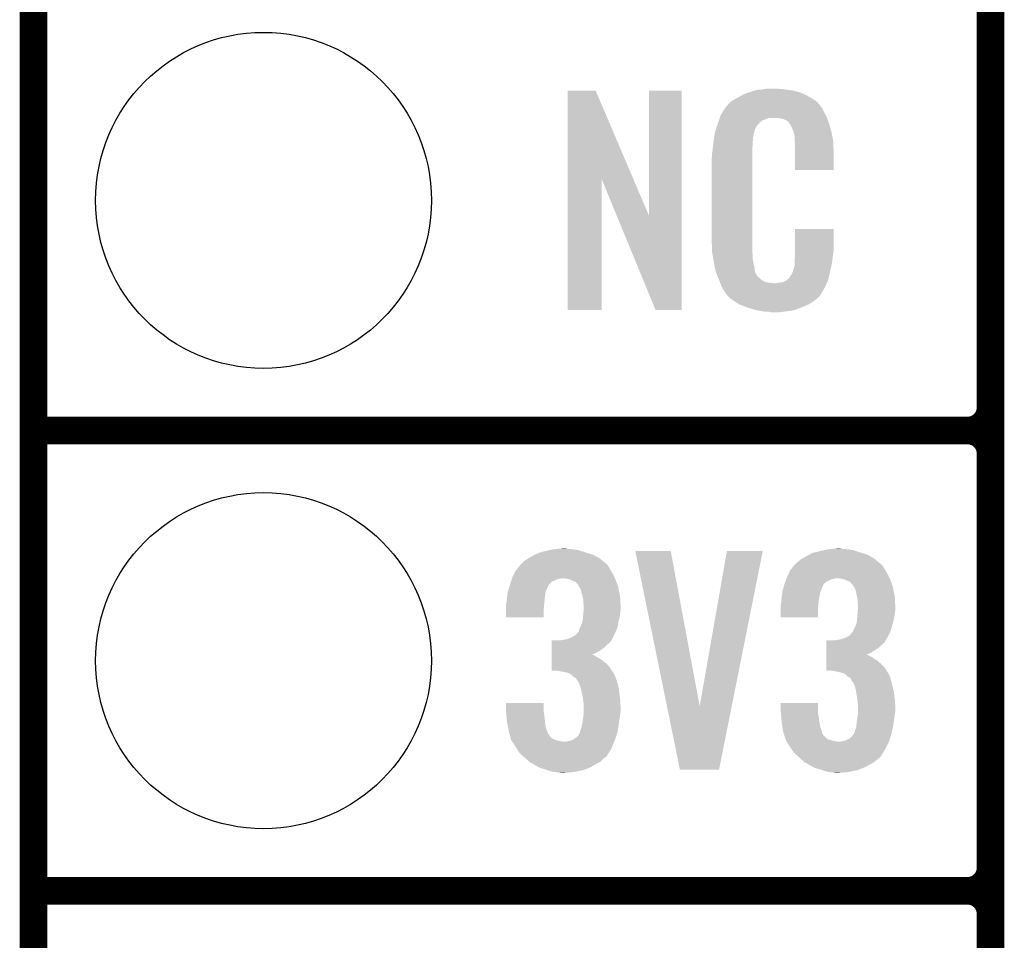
# Model space of a CAD drawing. Extents: x -0.05 to 0.95, y -0.15 to 1.54.
# Tile 2 of 33: x -0.05 to 0.16, y 0.04 to 0.24. Entities that reach past the tile are written whole.
import ezdxf

# ---------------------------------------------------------------- set-up
doc = ezdxf.new("R2010")
doc.units = 0
doc.layers.get('0').update_dxf_attribs({"linetype": 'CONTINUOUS'})
for name, color, linetype in [('PRESSURE_25_CLICK_V100A_GKO', 5, 'CONTINUOUS'), ('PRESSURE_25_CLICK_V100A_GTO', 14, 'CONTINUOUS'), ('PRESSURE_25_CLICK_V100A_GTS', 12, 'CONTINUOUS')]:
    doc.layers.add(name, color=color, linetype=linetype)

# ---------------------------------------------------------------- blocks, each defined once
blk = doc.blocks.new('ROUND_37')
blk.add_circle((0, 0), 0.0365)

msp = doc.modelspace()

# ---------------------------------------------------------------- linework, layer by layer
at = {"layer": 'PRESSURE_25_CLICK_V100A_GKO', "const_width": 0.006}
msp.add_lwpolyline([(-0.05, -0.15), (-0.05, 1.45)], dxfattribs=at)
at = {"layer": 'PRESSURE_25_CLICK_V100A_GTO', "const_width": 0.006}
for points in [[(0.158, -0.022), (0.158, 0.722)], [(0.158, 0.155), (0.158, 0.245)], [(-0.05, 0.15), (0.153, 0.15)], [(-0.05, 0.15), (0.153, 0.15)], [(0.158, 0.055), (0.158, 0.145)], [(-0.05, 0.05), (0.153, 0.05)], [(-0.05, 0.05), (0.153, 0.05)]]:
    msp.add_lwpolyline(points, dxfattribs=at)
for points in [[(0.153, 0.15, 0.414214), (0.158, 0.155)], [(0.158, 0.145, 0.414214), (0.153, 0.15)], [(0.158, 0.145, 0.414214), (0.153, 0.15)], [(0.153, 0.05, 0.414214), (0.158, 0.055)], [(0.158, 0.045, 0.414214), (0.153, 0.05)], [(0.158, 0.045, 0.414214), (0.153, 0.05)]]:
    msp.add_lwpolyline(points, format="xyb", dxfattribs=at)
at = {"layer": 'PRESSURE_25_CLICK_V100A_GTO'}
for points in [[(0.0661, 0.2046), (0.0661, 0.2238), (0.08039, 0.2046), (0.0722, 0.2238)], [(0.0661, 0.2238), (0.0661, 0.2238), (0.0722, 0.2238), (0.0661, 0.2238)], [(0.0838, 0.1966), (0.0838, 0.2238), (0.0909, 0.1966), (0.0909, 0.2238)], [(0.0838, 0.2238), (0.0838, 0.2238), (0.0909, 0.2238), (0.0838, 0.2238)], [(0.103, 0.2223), (0.10393, 0.2228), (0.11893, 0.2223), (0.1181, 0.2228)], [(0.10393, 0.2228), (0.1043, 0.223), (0.1181, 0.2228), (0.11764, 0.223)], [(0.1043, 0.223), (0.1053, 0.2234), (0.11764, 0.223), (0.11673, 0.2234)], [(0.1053, 0.2234), (0.1056, 0.2235), (0.11673, 0.2234), (0.1165, 0.2235)], [(0.1056, 0.2235), (0.1062, 0.2237), (0.1165, 0.2235), (0.1157, 0.2237)], [(0.1062, 0.2237), (0.10687, 0.2239), (0.1157, 0.2237), (0.1149, 0.2239)], [(0.10687, 0.2239), (0.1072, 0.224), (0.1149, 0.2239), (0.1141, 0.224)], [(0.1072, 0.224), (0.1084, 0.2241), (0.1141, 0.224), (0.1133, 0.2241)], [(0.1084, 0.2241), (0.109, 0.2242), (0.1133, 0.2241), (0.1127, 0.2242)], [(0.109, 0.2242), (0.1096, 0.2243), (0.1121, 0.2242), (0.1116, 0.2243)], [(0.1006, 0.2204), (0.10068, 0.2205), (0.1211, 0.2204), (0.121, 0.2205)], [(0.10068, 0.2205), (0.10084, 0.2207), (0.121, 0.2205), (0.1209, 0.2207)], [(0.10084, 0.2207), (0.101, 0.2209), (0.1209, 0.2207), (0.12073, 0.2209)], [(0.101, 0.2209), (0.10157, 0.2214), (0.12073, 0.2209), (0.1203, 0.2214)], [(0.10157, 0.2214), (0.1018, 0.2216), (0.1203, 0.2214), (0.12002, 0.2216)], [(0.1018, 0.2216), (0.10231, 0.2219), (0.12002, 0.2216), (0.1196, 0.2219)], [(0.10231, 0.2219), (0.103, 0.2223), (0.1196, 0.2219), (0.11893, 0.2223)], [(0.09922, 0.2181), (0.0994, 0.2186), (0.1224, 0.2181), (0.12213, 0.2186)], [(0.0994, 0.2186), (0.09979, 0.2192), (0.12213, 0.2186), (0.1218, 0.2192)], [(0.09979, 0.2192), (0.10037, 0.2201), (0.1218, 0.2192), (0.1214, 0.2201)], [(0.10037, 0.2201), (0.1005, 0.2203), (0.1214, 0.2201), (0.1212, 0.2203)], [(0.1005, 0.2203), (0.1006, 0.2204), (0.1212, 0.2203), (0.1211, 0.2204)], [(0.09832, 0.2154), (0.09861, 0.2163), (0.1068, 0.2154), (0.1073, 0.2163)], [(0.09861, 0.2163), (0.0987, 0.2166), (0.1073, 0.2163), (0.1076, 0.2166)], [(0.0987, 0.2166), (0.09895, 0.2173), (0.1076, 0.2166), (0.1083, 0.2173)], [(0.09895, 0.2173), (0.09915, 0.2179), (0.1083, 0.2173), (0.1098, 0.2179)], [(0.09915, 0.2179), (0.09922, 0.2181), (0.12247, 0.2179), (0.1224, 0.2181)], [(0.09915, 0.2179), (0.09915, 0.2179), (0.1098, 0.2179), (0.1117, 0.2179)], [(0.1124, 0.2178), (0.1117, 0.2179), (0.12251, 0.2178), (0.12247, 0.2179)], [(0.1129, 0.2177), (0.1124, 0.2178), (0.12254, 0.2177), (0.12251, 0.2178)], [(0.1139, 0.2172), (0.1129, 0.2177), (0.12272, 0.2172), (0.12254, 0.2177)], [(0.1141, 0.217), (0.1139, 0.2172), (0.12279, 0.217), (0.12272, 0.2172)], [(0.11431, 0.2167), (0.1141, 0.217), (0.1229, 0.2167), (0.12279, 0.217)], [(0.1146, 0.2163), (0.11431, 0.2167), (0.12302, 0.2163), (0.1229, 0.2167)], [(0.115, 0.2154), (0.1146, 0.2163), (0.12328, 0.2154), (0.12302, 0.2163)], [(0.09794, 0.2137), (0.09801, 0.2141), (0.1064, 0.2137), (0.1065, 0.2141)], [(0.09801, 0.2141), (0.09804, 0.2143), (0.1065, 0.2141), (0.1065, 0.2143)], [(0.09804, 0.2143), (0.0981, 0.2147), (0.1065, 0.2143), (0.10661, 0.2147)], [(0.0981, 0.2147), (0.09832, 0.2154), (0.10661, 0.2147), (0.1068, 0.2154)], [(0.11516, 0.215), (0.115, 0.2154), (0.1234, 0.215), (0.12328, 0.2154)], [(0.1152, 0.2149), (0.11516, 0.215), (0.12342, 0.2149), (0.1234, 0.215)], [(0.1153, 0.2147), (0.1152, 0.2149), (0.12346, 0.2147), (0.12342, 0.2149)], [(0.1153, 0.2146), (0.1153, 0.2147), (0.12348, 0.2146), (0.12346, 0.2147)], [(0.1154, 0.2141), (0.1153, 0.2146), (0.12358, 0.2141), (0.12348, 0.2146)], [(0.1154, 0.2134), (0.1154, 0.2141), (0.12372, 0.2134), (0.12358, 0.2141)], [(0.09761, 0.2111), (0.0977, 0.2119), (0.1062, 0.2111), (0.1063, 0.2119)], [(0.0977, 0.2119), (0.09779, 0.2127), (0.1063, 0.2119), (0.1063, 0.2127)], [(0.09779, 0.2127), (0.0978, 0.2128), (0.1063, 0.2127), (0.10632, 0.2128)], [(0.0978, 0.2128), (0.09786, 0.2132), (0.10632, 0.2128), (0.1064, 0.2132)], [(0.09786, 0.2132), (0.09794, 0.2137), (0.1064, 0.2132), (0.1064, 0.2137)], [(0.11543, 0.213), (0.1154, 0.2134), (0.1238, 0.213), (0.12372, 0.2134)], [(0.1155, 0.2121), (0.11543, 0.213), (0.12384, 0.2121), (0.1238, 0.213)], [(0.1155, 0.2106), (0.1155, 0.2121), (0.1239, 0.2106), (0.12384, 0.2121)], [(0.0975, 0.2103), (0.0976, 0.211), (0.1062, 0.2103), (0.1062, 0.211)], [(0.0975, 0.2096), (0.0975, 0.2103), (0.1062, 0.2096), (0.1062, 0.2103)], [(0.0976, 0.211), (0.09761, 0.2111), (0.1062, 0.211), (0.1062, 0.2111)], [(0.1155, 0.2066), (0.1155, 0.2106), (0.1239, 0.2066), (0.1239, 0.2106)], [(0.0974, 0.2091), (0.0975, 0.2096), (0.1062, 0.2091), (0.1062, 0.2096)], [(0.0974, 0.1914), (0.0974, 0.2091), (0.1062, 0.1914), (0.1062, 0.2091)], [(0.0661, 0.1762), (0.0661, 0.2046), (0.0735, 0.1762), (0.0735, 0.2046)], [(0.07679, 0.1966), (0.0735, 0.2046), (0.0838, 0.1966), (0.08039, 0.2046)], [(0.0852, 0.1762), (0.07679, 0.1966), (0.0909, 0.1762), (0.0909, 0.1966)], [(0.1155, 0.1889), (0.1155, 0.1938), (0.1239, 0.1889), (0.1239, 0.1938)], [(0.1155, 0.1938), (0.1155, 0.1938), (0.1239, 0.1938), (0.1155, 0.1938)], [(0.09749, 0.1889), (0.0974, 0.1914), (0.1062, 0.1889), (0.1062, 0.1914)], [(0.0975, 0.1887), (0.09749, 0.1889), (0.10623, 0.1887), (0.1062, 0.1889)], [(0.09759, 0.1882), (0.0975, 0.1887), (0.1063, 0.1882), (0.10623, 0.1887)], [(0.1155, 0.1883), (0.1155, 0.1889), (0.1238, 0.1883), (0.1239, 0.1889)], [(0.09774, 0.1873), (0.09759, 0.1882), (0.1063, 0.1873), (0.1063, 0.1882)], [(0.0979, 0.1864), (0.09774, 0.1873), (0.10649, 0.1864), (0.1063, 0.1873)], [(0.0981, 0.1854), (0.0979, 0.1864), (0.1067, 0.1854), (0.10649, 0.1864)], [(0.1154, 0.187), (0.11547, 0.1876), (0.12362, 0.187), (0.1237, 0.1876)], [(0.1154, 0.1861), (0.1154, 0.187), (0.1235, 0.1861), (0.12362, 0.187)], [(0.11547, 0.1876), (0.1155, 0.1878), (0.1237, 0.1876), (0.12373, 0.1878)], [(0.1155, 0.1878), (0.1155, 0.1883), (0.12373, 0.1878), (0.1238, 0.1883)], [(0.09828, 0.1845), (0.0981, 0.1854), (0.1068, 0.1845), (0.1067, 0.1854)], [(0.0983, 0.1844), (0.09828, 0.1845), (0.10685, 0.1844), (0.1068, 0.1845)], [(0.09859, 0.1837), (0.0983, 0.1844), (0.1072, 0.1837), (0.10685, 0.1844)], [(0.1145, 0.1835), (0.115, 0.1844), (0.1229, 0.1835), (0.1231, 0.1844)], [(0.115, 0.1844), (0.1153, 0.1854), (0.1231, 0.1844), (0.12334, 0.1854)], [(0.1153, 0.1855), (0.1154, 0.1857), (0.12336, 0.1855), (0.12341, 0.1857)], [(0.1153, 0.1854), (0.1153, 0.1855), (0.12334, 0.1854), (0.12336, 0.1855)], [(0.1154, 0.1857), (0.1154, 0.1861), (0.12341, 0.1857), (0.1235, 0.1861)], [(0.09863, 0.1836), (0.09859, 0.1837), (0.1073, 0.1836), (0.1072, 0.1837)], [(0.09871, 0.1834), (0.09863, 0.1836), (0.1074, 0.1834), (0.1073, 0.1836)], [(0.09879, 0.1832), (0.09871, 0.1834), (0.1077, 0.1832), (0.1074, 0.1834)], [(0.09892, 0.1829), (0.09879, 0.1832), (0.108, 0.1829), (0.1077, 0.1832)], [(0.099, 0.1827), (0.09892, 0.1829), (0.1083, 0.1827), (0.108, 0.1829)], [(0.09908, 0.1825), (0.099, 0.1827), (0.1086, 0.1825), (0.1083, 0.1827)], [(0.09919, 0.1822), (0.09908, 0.1825), (0.1092, 0.1822), (0.1086, 0.1825)], [(0.09927, 0.182), (0.09919, 0.1822), (0.111, 0.182), (0.1092, 0.1822)], [(0.0995, 0.1814), (0.09927, 0.182), (0.12214, 0.1814), (0.12242, 0.182)], [(0.1114, 0.182), (0.1117, 0.1821), (0.12242, 0.182), (0.12246, 0.1821)], [(0.1121, 0.1821), (0.1131, 0.1823), (0.12246, 0.1821), (0.12256, 0.1823)], [(0.1131, 0.1823), (0.1136, 0.1826), (0.12256, 0.1823), (0.1227, 0.1826)], [(0.1136, 0.1826), (0.114, 0.1829), (0.1227, 0.1826), (0.12277, 0.1829)], [(0.1141, 0.1831), (0.1145, 0.1835), (0.12281, 0.1831), (0.1229, 0.1835)], [(0.1141, 0.1829), (0.1141, 0.1831), (0.12277, 0.1829), (0.12281, 0.1831)], [(0.09978, 0.1809), (0.0995, 0.1814), (0.1219, 0.1809), (0.12214, 0.1814)], [(0.1, 0.1805), (0.09978, 0.1809), (0.12166, 0.1805), (0.1219, 0.1809)], [(0.1004, 0.1799), (0.1, 0.1805), (0.1213, 0.1799), (0.12166, 0.1805)], [(0.1005, 0.1798), (0.1004, 0.1799), (0.12124, 0.1798), (0.1213, 0.1799)], [(0.1005, 0.1797), (0.1005, 0.1798), (0.12118, 0.1797), (0.12124, 0.1798)], [(0.10076, 0.1794), (0.1005, 0.1797), (0.121, 0.1794), (0.12118, 0.1797)], [(0.10093, 0.1792), (0.10076, 0.1794), (0.1209, 0.1792), (0.121, 0.1794)], [(0.1011, 0.179), (0.10093, 0.1792), (0.12065, 0.179), (0.1209, 0.1792)], [(0.10133, 0.1788), (0.1011, 0.179), (0.1204, 0.1788), (0.12065, 0.179)], [(0.1018, 0.1784), (0.10133, 0.1788), (0.11993, 0.1784), (0.1204, 0.1788)], [(0.10212, 0.1782), (0.1018, 0.1784), (0.1197, 0.1782), (0.11993, 0.1784)], [(0.10324, 0.1775), (0.10212, 0.1782), (0.1187, 0.1775), (0.1197, 0.1782)], [(0.1034, 0.1774), (0.10324, 0.1775), (0.11847, 0.1774), (0.1187, 0.1775)], [(0.10469, 0.1769), (0.1034, 0.1774), (0.1173, 0.1769), (0.11847, 0.1774)], [(0.1052, 0.1767), (0.10469, 0.1769), (0.11679, 0.1767), (0.1173, 0.1769)], [(0.1069, 0.1762), (0.1052, 0.1767), (0.1155, 0.1762), (0.11679, 0.1767)], [(0.10797, 0.176), (0.1069, 0.1762), (0.1146, 0.176), (0.1155, 0.1762)], [(0.1085, 0.1759), (0.10797, 0.176), (0.1135, 0.1759), (0.1146, 0.176)], [(0.1092, 0.1758), (0.1085, 0.1759), (0.1129, 0.1758), (0.1135, 0.1759)], [(0.1103, 0.1757), (0.1098, 0.1758), (0.1123, 0.1757), (0.1129, 0.1758)], [(0.0621, 0.124), (0.063, 0.1242), (0.0685, 0.124), (0.0672, 0.1242)], [(0.063, 0.1242), (0.06405, 0.1243), (0.0672, 0.1242), (0.0661, 0.1243)], [(0.06405, 0.1243), (0.0651, 0.1244), (0.0661, 0.1243), (0.0657, 0.1244)], [(0.1218, 0.124), (0.1227, 0.1242), (0.1282, 0.124), (0.1269, 0.1242)], [(0.1227, 0.1242), (0.12375, 0.1243), (0.1269, 0.1242), (0.1258, 0.1243)], [(0.12375, 0.1243), (0.1248, 0.1244), (0.1258, 0.1243), (0.1253, 0.1244)], [(0.0566, 0.1216), (0.0573, 0.1221), (0.07381, 0.1216), (0.07322, 0.1221)], [(0.0573, 0.1221), (0.05748, 0.1222), (0.07322, 0.1221), (0.0731, 0.1222)], [(0.05748, 0.1222), (0.0584, 0.1227), (0.0731, 0.1222), (0.07216, 0.1227)], [(0.0584, 0.1227), (0.05896, 0.123), (0.07216, 0.1227), (0.0716, 0.123)], [(0.05896, 0.123), (0.0597, 0.1234), (0.0716, 0.123), (0.07032, 0.1234)], [(0.0597, 0.1234), (0.06007, 0.1235), (0.07032, 0.1234), (0.07, 0.1235)], [(0.06007, 0.1235), (0.0612, 0.1238), (0.07, 0.1235), (0.0691, 0.1238)], [(0.0612, 0.1238), (0.0621, 0.124), (0.0691, 0.1238), (0.0685, 0.124)], [(0.08768, 0.0901), (0.0808, 0.1238), (0.0948, 0.0901), (0.0885, 0.1238)], [(0.0808, 0.1238), (0.0808, 0.1238), (0.0885, 0.1238), (0.0808, 0.1238)], [(0.0948, 0.0901), (0.1007, 0.1238), (0.10176, 0.0901), (0.1085, 0.1238)], [(0.1007, 0.1238), (0.1007, 0.1238), (0.1085, 0.1238), (0.1007, 0.1238)], [(0.1163, 0.1216), (0.1169, 0.1221), (0.13341, 0.1216), (0.13282, 0.1221)], [(0.1169, 0.1221), (0.11708, 0.1222), (0.13282, 0.1221), (0.1327, 0.1222)], [(0.11708, 0.1222), (0.118, 0.1227), (0.1327, 0.1222), (0.13182, 0.1227)], [(0.118, 0.1227), (0.11856, 0.123), (0.13182, 0.1227), (0.1313, 0.123)], [(0.11856, 0.123), (0.1193, 0.1234), (0.1313, 0.123), (0.13002, 0.1234)], [(0.1193, 0.1234), (0.1197, 0.1235), (0.13002, 0.1234), (0.1297, 0.1235)], [(0.1197, 0.1235), (0.1209, 0.1238), (0.1297, 0.1235), (0.1288, 0.1238)], [(0.1209, 0.1238), (0.1218, 0.124), (0.1288, 0.1238), (0.1282, 0.124)], [(0.0549, 0.1197), (0.05566, 0.1206), (0.0754, 0.1197), (0.0749, 0.1206)], [(0.05566, 0.1206), (0.056, 0.121), (0.0749, 0.1206), (0.0746, 0.121)], [(0.056, 0.121), (0.0561, 0.1211), (0.0746, 0.121), (0.0744, 0.1211)], [(0.0561, 0.1211), (0.0566, 0.1216), (0.0744, 0.1211), (0.07381, 0.1216)], [(0.1145, 0.1197), (0.11526, 0.1206), (0.1351, 0.1197), (0.1346, 0.1206)], [(0.11526, 0.1206), (0.1156, 0.121), (0.1346, 0.1206), (0.1342, 0.121)], [(0.1156, 0.121), (0.1157, 0.1211), (0.1342, 0.121), (0.134, 0.1211)], [(0.1157, 0.1211), (0.1158, 0.1212), (0.134, 0.1211), (0.13388, 0.1212)], [(0.1158, 0.1212), (0.1163, 0.1216), (0.13388, 0.1212), (0.13341, 0.1216)], [(0.05394, 0.1177), (0.05401, 0.1179), (0.0638, 0.1177), (0.0648, 0.1179)], [(0.05401, 0.1179), (0.0541, 0.1182), (0.07637, 0.1179), (0.07623, 0.1182)], [(0.0541, 0.1182), (0.05437, 0.1187), (0.07623, 0.1182), (0.076, 0.1187)], [(0.05437, 0.1187), (0.0549, 0.1197), (0.076, 0.1187), (0.0754, 0.1197)], [(0.066, 0.1178), (0.0651, 0.1179), (0.07642, 0.1178), (0.07637, 0.1179)], [(0.0667, 0.1176), (0.066, 0.1178), (0.07651, 0.1176), (0.07642, 0.1178)], [(0.11361, 0.1177), (0.11365, 0.1178), (0.1235, 0.1177), (0.124, 0.1178)], [(0.11365, 0.1178), (0.11369, 0.1179), (0.124, 0.1178), (0.1244, 0.1179)], [(0.11369, 0.1179), (0.1138, 0.1182), (0.13607, 0.1179), (0.13593, 0.1182)], [(0.1138, 0.1182), (0.11403, 0.1187), (0.13593, 0.1182), (0.1357, 0.1187)], [(0.11403, 0.1187), (0.1145, 0.1197), (0.1357, 0.1187), (0.1351, 0.1197)], [(0.1256, 0.1178), (0.1248, 0.1179), (0.13612, 0.1178), (0.13607, 0.1179)], [(0.1264, 0.1176), (0.1256, 0.1178), (0.13621, 0.1176), (0.13612, 0.1178)], [(0.0531, 0.1151), (0.05337, 0.1159), (0.06138, 0.1151), (0.0617, 0.1159)], [(0.05337, 0.1159), (0.0534, 0.116), (0.0617, 0.1159), (0.0618, 0.116)], [(0.0534, 0.116), (0.05343, 0.1161), (0.0618, 0.116), (0.0618, 0.1161)], [(0.05343, 0.1161), (0.0536, 0.1166), (0.0618, 0.1161), (0.06213, 0.1166)], [(0.0536, 0.1166), (0.05363, 0.1167), (0.06213, 0.1166), (0.0622, 0.1167)], [(0.05363, 0.1167), (0.05379, 0.1172), (0.0622, 0.1167), (0.0627, 0.1172)], [(0.05379, 0.1172), (0.05385, 0.1174), (0.0627, 0.1172), (0.0633, 0.1174)], [(0.05385, 0.1174), (0.05394, 0.1177), (0.0633, 0.1174), (0.0638, 0.1177)], [(0.0671, 0.1174), (0.0667, 0.1176), (0.0766, 0.1174), (0.07651, 0.1176)], [(0.0673, 0.1173), (0.0671, 0.1174), (0.07663, 0.1173), (0.0766, 0.1174)], [(0.0678, 0.1171), (0.0673, 0.1173), (0.0767, 0.1171), (0.07663, 0.1173)], [(0.0684, 0.1165), (0.0678, 0.1171), (0.0769, 0.1165), (0.0767, 0.1171)], [(0.0685, 0.1163), (0.0684, 0.1165), (0.07697, 0.1163), (0.0769, 0.1165)], [(0.0685, 0.1162), (0.0685, 0.1163), (0.077, 0.1162), (0.07697, 0.1163)], [(0.0687, 0.1159), (0.0685, 0.1162), (0.0771, 0.1159), (0.077, 0.1162)], [(0.0689, 0.1156), (0.0687, 0.1159), (0.07716, 0.1156), (0.0771, 0.1159)], [(0.0691, 0.1148), (0.0689, 0.1156), (0.07732, 0.1148), (0.07716, 0.1156)], [(0.1128, 0.1151), (0.11301, 0.1159), (0.12108, 0.1151), (0.1214, 0.1159)], [(0.11301, 0.1159), (0.11304, 0.116), (0.1214, 0.1159), (0.1215, 0.116)], [(0.11304, 0.116), (0.11307, 0.1161), (0.1215, 0.116), (0.1215, 0.1161)], [(0.11307, 0.1161), (0.1132, 0.1166), (0.1215, 0.1161), (0.12175, 0.1166)], [(0.1132, 0.1166), (0.11324, 0.1167), (0.12175, 0.1166), (0.1218, 0.1167)], [(0.11324, 0.1167), (0.11342, 0.1172), (0.1218, 0.1167), (0.1224, 0.1172)], [(0.11342, 0.1172), (0.1135, 0.1174), (0.1224, 0.1172), (0.1229, 0.1174)], [(0.1135, 0.1174), (0.11361, 0.1177), (0.1229, 0.1174), (0.1235, 0.1177)], [(0.1268, 0.1174), (0.1264, 0.1176), (0.1363, 0.1174), (0.13621, 0.1176)], [(0.127, 0.1173), (0.1268, 0.1174), (0.13633, 0.1173), (0.1363, 0.1174)], [(0.1275, 0.1171), (0.127, 0.1173), (0.1364, 0.1171), (0.13633, 0.1173)], [(0.1277, 0.1168), (0.1275, 0.1171), (0.1365, 0.1168), (0.1364, 0.1171)], [(0.1282, 0.1163), (0.1277, 0.1168), (0.13667, 0.1163), (0.1365, 0.1168)], [(0.1282, 0.1162), (0.1282, 0.1163), (0.1367, 0.1162), (0.13667, 0.1163)], [(0.1284, 0.1159), (0.1282, 0.1162), (0.1368, 0.1159), (0.1367, 0.1162)], [(0.1286, 0.1156), (0.1284, 0.1159), (0.13686, 0.1156), (0.1368, 0.1159)], [(0.1288, 0.1148), (0.1286, 0.1156), (0.13702, 0.1148), (0.13686, 0.1156)], [(0.05287, 0.1134), (0.0529, 0.1137), (0.0611, 0.1134), (0.06114, 0.1137)], [(0.0529, 0.1137), (0.05297, 0.1142), (0.06114, 0.1137), (0.0612, 0.1142)], [(0.05297, 0.1142), (0.05307, 0.1149), (0.0612, 0.1142), (0.0613, 0.1149)], [(0.05307, 0.1149), (0.0531, 0.1151), (0.0613, 0.1149), (0.06138, 0.1151)], [(0.06934, 0.1139), (0.0691, 0.1148), (0.0775, 0.1139), (0.07732, 0.1148)], [(0.0695, 0.1133), (0.06934, 0.1139), (0.07753, 0.1133), (0.0775, 0.1139)], [(0.11257, 0.1134), (0.1126, 0.1137), (0.1207, 0.1134), (0.12077, 0.1137)], [(0.1126, 0.1137), (0.11267, 0.1142), (0.12077, 0.1137), (0.1209, 0.1142)], [(0.11267, 0.1142), (0.11277, 0.1149), (0.1209, 0.1142), (0.121, 0.1149)], [(0.11277, 0.1149), (0.1128, 0.1151), (0.121, 0.1149), (0.12108, 0.1151)], [(0.12898, 0.1139), (0.1288, 0.1148), (0.1372, 0.1139), (0.13702, 0.1148)], [(0.1291, 0.1133), (0.12898, 0.1139), (0.13723, 0.1133), (0.1372, 0.1139)], [(0.0527, 0.1122), (0.05273, 0.1123), (0.06099, 0.1122), (0.061, 0.1123)], [(0.0527, 0.1111), (0.0527, 0.1122), (0.0609, 0.1111), (0.06099, 0.1122)], [(0.05273, 0.1123), (0.0528, 0.1126), (0.061, 0.1123), (0.06103, 0.1126)], [(0.0528, 0.1126), (0.05287, 0.1134), (0.06103, 0.1126), (0.0611, 0.1134)], [(0.0695, 0.1126), (0.0695, 0.1133), (0.07756, 0.1126), (0.07753, 0.1133)], [(0.0696, 0.1121), (0.0695, 0.1126), (0.07759, 0.1121), (0.07756, 0.1126)], [(0.06957, 0.1111), (0.0696, 0.1115), (0.0776, 0.1111), (0.0776, 0.1115)], [(0.0696, 0.1118), (0.0696, 0.1121), (0.0776, 0.1118), (0.07759, 0.1121)], [(0.0696, 0.1115), (0.0696, 0.1118), (0.0776, 0.1115), (0.0776, 0.1118)], [(0.1124, 0.1122), (0.11242, 0.1123), (0.12059, 0.1122), (0.1206, 0.1123)], [(0.1124, 0.1111), (0.1124, 0.1122), (0.1205, 0.1111), (0.12059, 0.1122)], [(0.11242, 0.1123), (0.1125, 0.1126), (0.1206, 0.1123), (0.12063, 0.1126)], [(0.1125, 0.1126), (0.11257, 0.1134), (0.12063, 0.1126), (0.1207, 0.1134)], [(0.1291, 0.1126), (0.1291, 0.1133), (0.13726, 0.1126), (0.13723, 0.1133)], [(0.1292, 0.1121), (0.1291, 0.1126), (0.13729, 0.1121), (0.13726, 0.1126)], [(0.12917, 0.1111), (0.1292, 0.1115), (0.1373, 0.1111), (0.1373, 0.1115)], [(0.1292, 0.1118), (0.1292, 0.1121), (0.1373, 0.1118), (0.13729, 0.1121)], [(0.1292, 0.1115), (0.1292, 0.1118), (0.1373, 0.1115), (0.1373, 0.1118)], [(0.0527, 0.1094), (0.0527, 0.1111), (0.0609, 0.1094), (0.0609, 0.1111)], [(0.0694, 0.1091), (0.06943, 0.1094), (0.07732, 0.1091), (0.0774, 0.1094)], [(0.06943, 0.1094), (0.0695, 0.1102), (0.0774, 0.1094), (0.07749, 0.1102)], [(0.0695, 0.1102), (0.06951, 0.1103), (0.07749, 0.1102), (0.0775, 0.1103)], [(0.06951, 0.1103), (0.06957, 0.1111), (0.0775, 0.1103), (0.0776, 0.1111)], [(0.1124, 0.1094), (0.1124, 0.1111), (0.1205, 0.1094), (0.1205, 0.1111)], [(0.129, 0.1091), (0.12903, 0.1094), (0.13702, 0.1091), (0.1371, 0.1094)], [(0.12903, 0.1094), (0.1291, 0.1102), (0.1371, 0.1094), (0.13719, 0.1102)], [(0.1291, 0.1102), (0.12911, 0.1103), (0.13719, 0.1102), (0.1372, 0.1103)], [(0.12911, 0.1103), (0.12917, 0.1111), (0.1372, 0.1103), (0.1373, 0.1111)], [(0.0686, 0.1068), (0.06875, 0.1071), (0.07676, 0.1068), (0.0769, 0.1071)], [(0.06875, 0.1071), (0.0689, 0.1074), (0.0769, 0.1071), (0.07695, 0.1074)], [(0.0689, 0.1074), (0.0692, 0.1081), (0.07695, 0.1074), (0.07707, 0.1081)], [(0.0692, 0.1081), (0.06924, 0.1083), (0.07707, 0.1081), (0.0771, 0.1083)], [(0.06924, 0.1083), (0.0694, 0.1091), (0.0771, 0.1083), (0.07732, 0.1091)], [(0.1283, 0.1068), (0.12845, 0.1071), (0.13639, 0.1068), (0.1365, 0.1071)], [(0.12845, 0.1071), (0.1286, 0.1074), (0.1365, 0.1071), (0.13657, 0.1074)], [(0.1286, 0.1074), (0.1289, 0.1081), (0.13657, 0.1074), (0.13675, 0.1081)], [(0.1289, 0.1081), (0.12892, 0.1083), (0.13675, 0.1081), (0.1368, 0.1083)], [(0.12892, 0.1083), (0.129, 0.1091), (0.1368, 0.1083), (0.13702, 0.1091)], [(0.0663, 0.1048), (0.06657, 0.1049), (0.0758, 0.1048), (0.0759, 0.1049)], [(0.06657, 0.1049), (0.0671, 0.1051), (0.0759, 0.1049), (0.07599, 0.1051)], [(0.0671, 0.1051), (0.0677, 0.1055), (0.07599, 0.1051), (0.07617, 0.1055)], [(0.0677, 0.1055), (0.0685, 0.1063), (0.07617, 0.1055), (0.07654, 0.1063)], [(0.0685, 0.1063), (0.0686, 0.1068), (0.07654, 0.1063), (0.07676, 0.1068)], [(0.126, 0.1048), (0.12623, 0.1049), (0.1354, 0.1048), (0.1355, 0.1049)], [(0.12623, 0.1049), (0.1267, 0.1051), (0.1355, 0.1049), (0.13561, 0.1051)], [(0.1267, 0.1051), (0.1274, 0.1055), (0.13561, 0.1051), (0.13583, 0.1055)], [(0.1274, 0.1055), (0.12782, 0.106), (0.13583, 0.1055), (0.1361, 0.106)], [(0.12782, 0.106), (0.1279, 0.1061), (0.1361, 0.106), (0.13614, 0.1061)], [(0.1279, 0.1061), (0.1281, 0.1063), (0.13614, 0.1061), (0.13621, 0.1063)], [(0.1281, 0.1063), (0.1283, 0.1068), (0.13621, 0.1063), (0.13639, 0.1068)], [(0.0626, 0.1039), (0.0626, 0.1044), (0.0752, 0.1039), (0.0756, 0.1044)], [(0.0626, 0.1034), (0.0626, 0.1039), (0.0746, 0.1034), (0.0752, 0.1039)], [(0.0626, 0.1028), (0.0626, 0.1034), (0.074, 0.1028), (0.0746, 0.1034)], [(0.0626, 0.1023), (0.0626, 0.1028), (0.0733, 0.1023), (0.074, 0.1028)], [(0.0644, 0.1044), (0.0649, 0.1045), (0.0756, 0.1044), (0.07565, 0.1045)], [(0.0649, 0.1045), (0.0656, 0.1046), (0.07565, 0.1045), (0.0757, 0.1046)], [(0.0656, 0.1046), (0.0663, 0.1048), (0.0757, 0.1046), (0.0758, 0.1048)], [(0.1223, 0.1039), (0.1223, 0.1044), (0.1349, 0.1039), (0.1352, 0.1044)], [(0.1223, 0.1034), (0.1223, 0.1039), (0.1343, 0.1034), (0.1349, 0.1039)], [(0.1223, 0.1028), (0.1223, 0.1034), (0.1337, 0.1028), (0.1343, 0.1034)], [(0.1223, 0.1023), (0.1223, 0.1028), (0.1329, 0.1023), (0.1337, 0.1028)], [(0.124, 0.1044), (0.1252, 0.1046), (0.1352, 0.1044), (0.1353, 0.1046)], [(0.1252, 0.1046), (0.126, 0.1048), (0.1353, 0.1046), (0.1354, 0.1048)], [(0.0626, 0.1017), (0.0626, 0.1023), (0.0723, 0.1017), (0.0733, 0.1023)], [(0.0626, 0.1013), (0.0626, 0.1017), (0.0713, 0.1013), (0.0723, 0.1017)], [(0.0626, 0.1012), (0.0626, 0.1013), (0.0718, 0.1012), (0.0714, 0.1013)], [(0.0626, 0.1009), (0.0626, 0.1012), (0.0723, 0.1009), (0.0718, 0.1012)], [(0.0626, 0.1005), (0.0626, 0.1009), (0.073, 0.1005), (0.0723, 0.1009)], [(0.1223, 0.1017), (0.1223, 0.1023), (0.132, 0.1017), (0.1329, 0.1023)], [(0.1223, 0.1013), (0.1223, 0.1017), (0.131, 0.1013), (0.132, 0.1017)], [(0.1223, 0.1012), (0.1223, 0.1013), (0.1314, 0.1012), (0.1311, 0.1013)], [(0.1223, 0.1013), (0.1223, 0.1013), (0.1311, 0.1013), (0.131, 0.1013)], [(0.1223, 0.1009), (0.1223, 0.1012), (0.132, 0.1009), (0.1314, 0.1012)], [(0.1223, 0.1005), (0.1223, 0.1009), (0.1326, 0.1005), (0.132, 0.1009)], [(0.0626, 0.1), (0.0626, 0.1005), (0.0737, 0.1), (0.073, 0.1005)], [(0.0626, 0.0993), (0.0626, 0.1), (0.0746, 0.0993), (0.0737, 0.1)], [(0.0626, 0.0985), (0.0626, 0.0993), (0.0753, 0.0985), (0.0746, 0.0993)], [(0.0626, 0.0978), (0.0626, 0.0985), (0.07572, 0.0978), (0.0753, 0.0985)], [(0.1223, 0.1), (0.1223, 0.1005), (0.1334, 0.1), (0.1326, 0.1005)], [(0.1223, 0.0993), (0.1223, 0.1), (0.1342, 0.0993), (0.1334, 0.1)], [(0.1223, 0.0985), (0.1223, 0.0993), (0.135, 0.0985), (0.1342, 0.0993)], [(0.1223, 0.0978), (0.1223, 0.0985), (0.13542, 0.0978), (0.135, 0.0985)], [(0.0655, 0.0975), (0.064, 0.0978), (0.0759, 0.0975), (0.07572, 0.0978)], [(0.066, 0.0974), (0.0655, 0.0975), (0.07605, 0.0974), (0.076, 0.0975)], [(0.0655, 0.0975), (0.0655, 0.0975), (0.076, 0.0975), (0.0759, 0.0975)], [(0.0667, 0.0971), (0.066, 0.0974), (0.0762, 0.0971), (0.07605, 0.0974)], [(0.0672, 0.0966), (0.0667, 0.0971), (0.07641, 0.0966), (0.0762, 0.0971)], [(0.06753, 0.0964), (0.0672, 0.0966), (0.0765, 0.0964), (0.07641, 0.0966)], [(0.0677, 0.0963), (0.06753, 0.0964), (0.07654, 0.0963), (0.0765, 0.0964)], [(0.068, 0.096), (0.0677, 0.0963), (0.07665, 0.096), (0.07654, 0.0963)], [(0.1247, 0.0976), (0.1237, 0.0978), (0.13554, 0.0976), (0.13542, 0.0978)], [(0.12515, 0.0975), (0.1247, 0.0976), (0.1356, 0.0975), (0.13554, 0.0976)], [(0.1256, 0.0974), (0.12515, 0.0975), (0.13575, 0.0974), (0.1357, 0.0975)], [(0.12515, 0.0975), (0.12515, 0.0975), (0.1357, 0.0975), (0.1356, 0.0975)], [(0.1264, 0.0971), (0.1256, 0.0974), (0.1359, 0.0971), (0.13575, 0.0974)], [(0.1269, 0.0966), (0.1264, 0.0971), (0.13611, 0.0966), (0.1359, 0.0971)], [(0.12723, 0.0964), (0.1269, 0.0966), (0.1362, 0.0964), (0.13611, 0.0966)], [(0.1274, 0.0963), (0.12723, 0.0964), (0.13623, 0.0963), (0.1362, 0.0964)], [(0.1277, 0.096), (0.1274, 0.0963), (0.1363, 0.096), (0.13623, 0.0963)], [(0.0682, 0.0957), (0.068, 0.096), (0.07676, 0.0957), (0.07665, 0.096)], [(0.0683, 0.0956), (0.0682, 0.0957), (0.0768, 0.0956), (0.07676, 0.0957)], [(0.0687, 0.0948), (0.0683, 0.0956), (0.07702, 0.0948), (0.0768, 0.0956)], [(0.06879, 0.0945), (0.0687, 0.0948), (0.0771, 0.0945), (0.07702, 0.0948)], [(0.069, 0.0938), (0.06879, 0.0945), (0.07721, 0.0938), (0.0771, 0.0945)], [(0.1278, 0.0957), (0.1277, 0.096), (0.13637, 0.0957), (0.1363, 0.096)], [(0.1279, 0.0956), (0.1278, 0.0957), (0.1364, 0.0956), (0.13637, 0.0957)], [(0.1284, 0.0948), (0.1279, 0.0956), (0.13662, 0.0948), (0.1364, 0.0956)], [(0.12849, 0.0945), (0.1284, 0.0948), (0.1367, 0.0945), (0.13662, 0.0948)], [(0.1287, 0.0938), (0.12849, 0.0945), (0.13686, 0.0938), (0.1367, 0.0945)], [(0.06913, 0.0932), (0.069, 0.0938), (0.0773, 0.0932), (0.07721, 0.0938)], [(0.0694, 0.092), (0.06913, 0.0932), (0.07745, 0.092), (0.0773, 0.0932)], [(0.1288, 0.0932), (0.1287, 0.0938), (0.137, 0.0932), (0.13686, 0.0938)], [(0.129, 0.092), (0.1288, 0.0932), (0.13715, 0.092), (0.137, 0.0932)], [(0.0527, 0.0891), (0.0527, 0.0908), (0.0609, 0.0891), (0.0609, 0.0908)], [(0.0527, 0.0908), (0.0527, 0.0908), (0.0609, 0.0908), (0.0527, 0.0908)], [(0.06944, 0.0916), (0.0694, 0.092), (0.0775, 0.0916), (0.07745, 0.092)], [(0.0695, 0.0911), (0.06944, 0.0916), (0.07753, 0.0911), (0.0775, 0.0916)], [(0.0696, 0.0904), (0.0695, 0.0911), (0.07758, 0.0904), (0.07753, 0.0911)], [(0.0696, 0.09), (0.0696, 0.0904), (0.0776, 0.09), (0.07758, 0.0904)], [(0.0696, 0.0889), (0.0696, 0.09), (0.0776, 0.0889), (0.0776, 0.09)], [(0.0905, 0.0763), (0.08768, 0.0901), (0.099, 0.0763), (0.10176, 0.0901)], [(0.1124, 0.0891), (0.1124, 0.0908), (0.1205, 0.0891), (0.1205, 0.0908)], [(0.1124, 0.0908), (0.1124, 0.0908), (0.1205, 0.0908), (0.1124, 0.0908)], [(0.12904, 0.0916), (0.129, 0.092), (0.1372, 0.0916), (0.13715, 0.092)], [(0.1291, 0.0911), (0.12904, 0.0916), (0.13723, 0.0911), (0.1372, 0.0916)], [(0.1292, 0.0904), (0.1291, 0.0911), (0.13728, 0.0904), (0.13723, 0.0911)], [(0.1292, 0.09), (0.1292, 0.0904), (0.1373, 0.09), (0.13728, 0.0904)], [(0.1292, 0.0889), (0.1292, 0.09), (0.1373, 0.0889), (0.1373, 0.09)], [(0.05272, 0.0889), (0.0527, 0.0891), (0.0609, 0.0889), (0.0609, 0.0891)], [(0.05278, 0.0881), (0.05272, 0.0889), (0.061, 0.0881), (0.0609, 0.0889)], [(0.05284, 0.0874), (0.05278, 0.0881), (0.0611, 0.0874), (0.061, 0.0881)], [(0.06945, 0.0876), (0.06957, 0.0883), (0.0774, 0.0876), (0.0775, 0.0883)], [(0.06957, 0.0883), (0.0696, 0.0885), (0.0775, 0.0883), (0.07753, 0.0885)], [(0.0696, 0.0885), (0.0696, 0.0889), (0.07753, 0.0885), (0.0776, 0.0889)], [(0.11242, 0.0889), (0.1124, 0.0891), (0.1205, 0.0889), (0.1205, 0.0891)], [(0.11248, 0.0881), (0.11242, 0.0889), (0.1206, 0.0881), (0.1205, 0.0889)], [(0.11254, 0.0874), (0.11248, 0.0881), (0.1207, 0.0874), (0.1206, 0.0881)], [(0.12905, 0.0876), (0.12917, 0.0883), (0.1371, 0.0876), (0.1372, 0.0883)], [(0.12917, 0.0883), (0.1292, 0.0885), (0.1372, 0.0883), (0.13723, 0.0885)], [(0.1292, 0.0885), (0.1292, 0.0889), (0.13723, 0.0885), (0.1373, 0.0889)], [(0.0529, 0.0867), (0.05284, 0.0874), (0.06118, 0.0867), (0.0611, 0.0874)], [(0.05312, 0.0856), (0.0529, 0.0867), (0.0613, 0.0856), (0.06118, 0.0867)], [(0.0691, 0.0855), (0.06923, 0.0861), (0.0771, 0.0855), (0.0772, 0.0861)], [(0.06923, 0.0861), (0.0693, 0.0864), (0.0772, 0.0861), (0.07724, 0.0864)], [(0.0693, 0.0864), (0.0694, 0.0873), (0.07724, 0.0864), (0.07736, 0.0873)], [(0.0694, 0.0873), (0.06945, 0.0876), (0.07736, 0.0873), (0.0774, 0.0876)], [(0.1126, 0.0867), (0.11254, 0.0874), (0.12082, 0.0867), (0.1207, 0.0874)], [(0.11277, 0.0856), (0.1126, 0.0867), (0.121, 0.0856), (0.12082, 0.0867)], [(0.1288, 0.0855), (0.12887, 0.0861), (0.13677, 0.0855), (0.1369, 0.0861)], [(0.12887, 0.0861), (0.129, 0.0873), (0.1369, 0.0861), (0.13706, 0.0873)], [(0.129, 0.0873), (0.12905, 0.0876), (0.13706, 0.0873), (0.1371, 0.0876)], [(0.0533, 0.0847), (0.05312, 0.0856), (0.06164, 0.0847), (0.0613, 0.0856)], [(0.05348, 0.084), (0.0533, 0.0847), (0.0619, 0.084), (0.06164, 0.0847)], [(0.05354, 0.0838), (0.05348, 0.084), (0.0621, 0.0838), (0.062, 0.084)], [(0.05348, 0.084), (0.05348, 0.084), (0.062, 0.084), (0.0619, 0.084)], [(0.05362, 0.0835), (0.05354, 0.0838), (0.0623, 0.0835), (0.0621, 0.0838)], [(0.05369, 0.0832), (0.05362, 0.0835), (0.0626, 0.0832), (0.0623, 0.0835)], [(0.0677, 0.0831), (0.0683, 0.0836), (0.07648, 0.0831), (0.07665, 0.0836)], [(0.0683, 0.0836), (0.0686, 0.0841), (0.07665, 0.0836), (0.07683, 0.0841)], [(0.0686, 0.0842), (0.06867, 0.0843), (0.07686, 0.0842), (0.0769, 0.0843)], [(0.0686, 0.0841), (0.0686, 0.0842), (0.07683, 0.0841), (0.07686, 0.0842)], [(0.06867, 0.0843), (0.0688, 0.0845), (0.0769, 0.0843), (0.07693, 0.0845)], [(0.0688, 0.0845), (0.0689, 0.085), (0.07693, 0.0845), (0.07702, 0.085)], [(0.0689, 0.085), (0.0691, 0.0855), (0.07702, 0.085), (0.0771, 0.0855)], [(0.11288, 0.0848), (0.11277, 0.0856), (0.1213, 0.0848), (0.121, 0.0856)], [(0.1129, 0.0847), (0.11288, 0.0848), (0.12133, 0.0847), (0.1213, 0.0848)], [(0.11312, 0.084), (0.1129, 0.0847), (0.1215, 0.084), (0.12133, 0.0847)], [(0.11318, 0.0838), (0.11312, 0.084), (0.1217, 0.0838), (0.1216, 0.084)], [(0.11312, 0.084), (0.11312, 0.084), (0.1216, 0.084), (0.1215, 0.084)], [(0.11337, 0.0832), (0.11318, 0.0838), (0.1223, 0.0832), (0.1217, 0.0838)], [(0.1274, 0.0831), (0.1279, 0.0836), (0.13615, 0.0831), (0.13629, 0.0836)], [(0.1279, 0.0836), (0.1283, 0.0841), (0.13629, 0.0836), (0.13644, 0.0841)], [(0.1283, 0.0842), (0.12837, 0.0843), (0.13647, 0.0842), (0.1365, 0.0843)], [(0.1283, 0.0841), (0.1283, 0.0842), (0.13644, 0.0841), (0.13647, 0.0842)], [(0.12837, 0.0843), (0.1285, 0.0845), (0.1365, 0.0843), (0.13654, 0.0845)], [(0.1285, 0.0845), (0.1286, 0.085), (0.13654, 0.0845), (0.13666, 0.085)], [(0.1286, 0.085), (0.1288, 0.0855), (0.13666, 0.085), (0.13677, 0.0855)], [(0.05377, 0.0829), (0.05369, 0.0832), (0.0631, 0.0829), (0.0626, 0.0832)], [(0.0538, 0.0828), (0.05377, 0.0829), (0.0634, 0.0828), (0.0631, 0.0829)], [(0.05386, 0.0827), (0.0538, 0.0828), (0.0637, 0.0827), (0.0634, 0.0828)], [(0.05399, 0.0825), (0.05386, 0.0827), (0.0645, 0.0825), (0.0637, 0.0827)], [(0.05406, 0.0824), (0.05399, 0.0825), (0.0653, 0.0824), (0.0645, 0.0825)], [(0.05502, 0.0809), (0.05406, 0.0824), (0.0756, 0.0809), (0.07622, 0.0824)], [(0.0657, 0.0824), (0.0661, 0.0825), (0.07622, 0.0824), (0.07626, 0.0825)], [(0.0661, 0.0825), (0.0666, 0.0826), (0.07626, 0.0825), (0.0763, 0.0826)], [(0.0666, 0.0826), (0.0672, 0.0828), (0.0763, 0.0826), (0.07637, 0.0828)], [(0.0672, 0.0828), (0.0677, 0.0831), (0.07637, 0.0828), (0.07648, 0.0831)], [(0.11347, 0.0829), (0.11337, 0.0832), (0.1227, 0.0829), (0.1223, 0.0832)], [(0.1135, 0.0828), (0.11347, 0.0829), (0.12305, 0.0828), (0.1227, 0.0829)], [(0.11367, 0.0825), (0.1135, 0.0828), (0.1241, 0.0825), (0.12305, 0.0828)], [(0.11373, 0.0824), (0.11367, 0.0825), (0.125, 0.0824), (0.1241, 0.0825)], [(0.1143, 0.0814), (0.11373, 0.0824), (0.13544, 0.0814), (0.13591, 0.0824)], [(0.11466, 0.0809), (0.1143, 0.0814), (0.1352, 0.0809), (0.13544, 0.0814)], [(0.1253, 0.0824), (0.1263, 0.0826), (0.13591, 0.0824), (0.136, 0.0826)], [(0.1263, 0.0826), (0.1268, 0.0828), (0.136, 0.0826), (0.13606, 0.0828)], [(0.1268, 0.0828), (0.1274, 0.0831), (0.13606, 0.0828), (0.13615, 0.0831)], [(0.0556, 0.08), (0.05502, 0.0809), (0.07504, 0.08), (0.0756, 0.0809)], [(0.05637, 0.0793), (0.0556, 0.08), (0.0746, 0.0793), (0.07504, 0.08)], [(0.05659, 0.0791), (0.05637, 0.0793), (0.0745, 0.0791), (0.0746, 0.0793)], [(0.1153, 0.08), (0.11466, 0.0809), (0.13464, 0.08), (0.1352, 0.0809)], [(0.11607, 0.0793), (0.1153, 0.08), (0.1342, 0.0793), (0.13464, 0.08)], [(0.11629, 0.0791), (0.11607, 0.0793), (0.1341, 0.0791), (0.1342, 0.0793)], [(0.05692, 0.0788), (0.05659, 0.0791), (0.074, 0.0788), (0.0745, 0.0791)], [(0.05769, 0.0781), (0.05692, 0.0788), (0.0733, 0.0781), (0.074, 0.0788)], [(0.0578, 0.078), (0.05769, 0.0781), (0.07312, 0.078), (0.0733, 0.0781)], [(0.05866, 0.0775), (0.0578, 0.078), (0.0722, 0.0775), (0.07312, 0.078)], [(0.059, 0.0773), (0.05866, 0.0775), (0.07186, 0.0773), (0.0722, 0.0775)], [(0.05992, 0.0768), (0.059, 0.0773), (0.071, 0.0768), (0.07186, 0.0773)], [(0.11662, 0.0788), (0.11629, 0.0791), (0.1337, 0.0788), (0.1341, 0.0791)], [(0.11739, 0.0781), (0.11662, 0.0788), (0.1329, 0.0781), (0.1337, 0.0788)], [(0.1175, 0.078), (0.11739, 0.0781), (0.13273, 0.078), (0.1329, 0.0781)], [(0.11836, 0.0775), (0.1175, 0.078), (0.1319, 0.0775), (0.13273, 0.078)], [(0.1187, 0.0773), (0.11836, 0.0775), (0.13153, 0.0773), (0.1319, 0.0775)], [(0.11962, 0.0768), (0.1187, 0.0773), (0.1306, 0.0768), (0.13153, 0.0773)], [(0.0601, 0.0767), (0.05992, 0.0768), (0.07073, 0.0767), (0.071, 0.0768)], [(0.0612, 0.0764), (0.0601, 0.0767), (0.06993, 0.0764), (0.07073, 0.0767)], [(0.06175, 0.0762), (0.0612, 0.0764), (0.0694, 0.0762), (0.06993, 0.0764)], [(0.0623, 0.076), (0.06175, 0.0762), (0.0684, 0.076), (0.0694, 0.0762)], [(0.0633, 0.0758), (0.0623, 0.076), (0.0674, 0.0758), (0.0684, 0.076)], [(0.0641, 0.0757), (0.0633, 0.0758), (0.0663, 0.0757), (0.0674, 0.0758)], [(0.0647, 0.0756), (0.0641, 0.0757), (0.0652, 0.0756), (0.0663, 0.0757)], [(0.1198, 0.0767), (0.11962, 0.0768), (0.13033, 0.0767), (0.1306, 0.0768)], [(0.1209, 0.0764), (0.1198, 0.0767), (0.12953, 0.0764), (0.13033, 0.0767)], [(0.12145, 0.0762), (0.1209, 0.0764), (0.129, 0.0762), (0.12953, 0.0764)], [(0.122, 0.076), (0.12145, 0.0762), (0.12805, 0.076), (0.129, 0.0762)], [(0.1229, 0.0758), (0.122, 0.076), (0.1271, 0.0758), (0.12805, 0.076)], [(0.1238, 0.0757), (0.1229, 0.0758), (0.126, 0.0757), (0.1271, 0.0758)], [(0.1243, 0.0756), (0.1238, 0.0757), (0.1249, 0.0756), (0.126, 0.0757)]]:
    msp.add_solid(points, dxfattribs=at)

# ---------------------------------------------------------------- block references
at = {"layer": 'PRESSURE_25_CLICK_V100A_GTS'}
for p in [(0, 0.2), (0, 0.1)]:
    msp.add_blockref('ROUND_37', p, dxfattribs=at)

doc.saveas('drawing.dxf')
